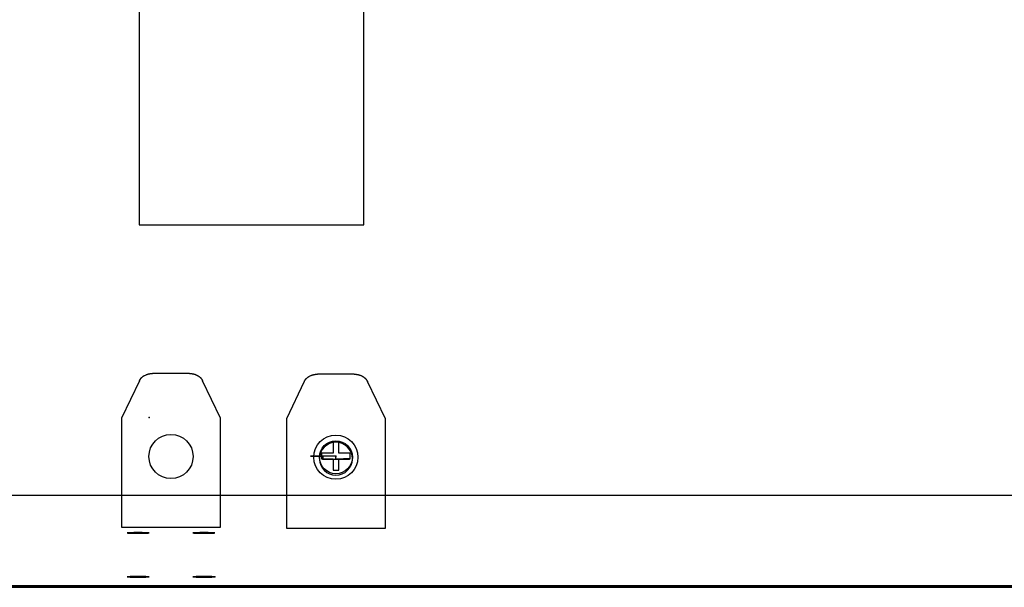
# Model space of a CAD drawing. Header units: millimetres. Extents: x -595 to 838, y -173 to 208.
# Tile 3 of 5: x -58 to 121, y -173 to -70. Entities that reach past the tile are written whole.
import ezdxf

# ---------------------------------------------------------------- set-up
doc = ezdxf.new("R2010")
doc.units = ezdxf.units.MM
doc.header["$MEASUREMENT"] = 0
for name, color, linetype in [('OP-1035_czujnik zalania+adapter+sonda_2021-09-23 v9_Sketch5', 7, 'Continuous'), ('OP-1035_czujnik zalania+adapter+sonda_2021-09-23 v9_Sketch6', 7, 'Continuous'), ('sciana_Sketch1', 7, 'Continuous'), ('sciana_Sketch2', 7, 'Continuous'), ('Sonda_mini (1)_Sketch1', 7, 'Continuous'), ('Wkręt samogwintujący ISO 15482 - ST4.8 x 22 - H Stal 8.8 Płaszczyzna v2_Sketch1', 7, 'Continuous'), ('Wkręt samogwintujący ISO 15482 - ST4.8 x 22 - H Stal 8.8 Płaszczyzna v2_Sketch2', 7, 'Continuous'), ('Wkręt samogwintujący ISO 15482 - ST4.8 x 22 - H Stal 8.8 Płaszczyzna v2_Sketch5', 7, 'Continuous'), ('Wkręt samogwintujący ISO 15482 - ST4.8 x 22 - H Stal 8.8 Płaszczyzna v2_Sketch8', 7, 'Continuous')]:
    doc.layers.add(name, color=color, linetype=linetype)

# ---------------------------------------------------------------- blocks, each defined once
blk = doc.blocks.new('sciana')
at = {"layer": 'sciana_Sketch1'}
for p, q in [((-0.6, -13.58, 0.246), (-0.924, -14.257, 0.263)), ((0.31, -13.446, 0.242), (-0.359, -13.446, 0.242)), ((0.876, -14.257, 0.263), (0.551, -13.58, 0.246)), ((-0.924, -14.257, 0.263), (-0.924, -16.245, 0.315)), ((0.876, -16.245, 0.315), (0.876, -14.257, 0.263)), ((-0.924, -16.245, 0.315), (0.876, -16.245, 0.315)), ((-59.518, -17.298, 0.343), (83.792, -17.298, 0.343))]:
    blk.add_line(p, q, dxfattribs=at)
at = {"layer": 'sciana_Sketch1', "extrusion": (-8.3546e-33, 0.026177, 0.999657)}
blk.add_circle((0.024, 14.959, -0.11), 0.402, dxfattribs=at)
at = {"layer": 'sciana_Sketch1', "extrusion": (0, 0.026177, 0.999657)}
blk.add_circle((0.024, 14.959, -0.11), 0.3, dxfattribs=at)
at = {"layer": 'sciana_Sketch1'}
for points, knots in [([(-0.6, -13.58, 0.246), (-0.599, -13.579, 0.246), (-0.599, -13.578, 0.246), (-0.598, -13.577, 0.245), (-0.598, -13.576, 0.245), (-0.597, -13.575, 0.245), (-0.597, -13.574, 0.245), (-0.596, -13.573, 0.245), (-0.596, -13.572, 0.245), (-0.595, -13.57, 0.245), (-0.595, -13.569, 0.245), (-0.594, -13.568, 0.245), (-0.593, -13.567, 0.245), (-0.593, -13.566, 0.245), (-0.592, -13.565, 0.245), (-0.592, -13.564, 0.245), (-0.592, -13.564, 0.245), (-0.591, -13.563, 0.245), (-0.591, -13.562, 0.245), (-0.589, -13.559, 0.245), (-0.586, -13.555, 0.245), (-0.584, -13.551, 0.245), (-0.583, -13.549, 0.245), (-0.582, -13.548, 0.245), (-0.581, -13.546, 0.245), (-0.58, -13.545, 0.245), (-0.579, -13.543, 0.245), (-0.578, -13.542, 0.245), (-0.577, -13.541, 0.245), (-0.576, -13.54, 0.245), (-0.575, -13.538, 0.244), (-0.574, -13.537, 0.244), (-0.572, -13.535, 0.244), (-0.571, -13.534, 0.244), (-0.57, -13.533, 0.244), (-0.569, -13.531, 0.244), (-0.567, -13.53, 0.244), (-0.566, -13.528, 0.244), (-0.564, -13.526, 0.244), (-0.563, -13.525, 0.244), (-0.561, -13.523, 0.244), (-0.559, -13.521, 0.244), (-0.557, -13.519, 0.244), (-0.554, -13.516, 0.244), (-0.552, -13.514, 0.244), (-0.549, -13.511, 0.244), (-0.547, -13.51, 0.244), (-0.545, -13.508, 0.244), (-0.543, -13.506, 0.244), (-0.541, -13.505, 0.244), (-0.539, -13.503, 0.244), (-0.537, -13.502, 0.244), (-0.536, -13.501, 0.243), (-0.534, -13.499, 0.243), (-0.532, -13.498, 0.243), (-0.53, -13.497, 0.243), (-0.529, -13.496, 0.243), (-0.527, -13.494, 0.243), (-0.526, -13.494, 0.243), (-0.526, -13.494, 0.243), (-0.525, -13.493, 0.243), (-0.523, -13.492, 0.243), (-0.521, -13.491, 0.243), (-0.519, -13.489, 0.243), (-0.514, -13.486, 0.243), (-0.509, -13.483, 0.243), (-0.503, -13.481, 0.243), (-0.503, -13.48, 0.243), (-0.503, -13.48, 0.243), (-0.502, -13.48, 0.243)], [0, 0, 0, 0, 0.0166115, 0.0166115, 0.0166115, 0.0339373, 0.0339373, 0.0339373, 0.0522076, 0.0522076, 0.0522076, 0.0718369, 0.0718369, 0.0718369, 0.0833359, 0.0833359, 0.0833359, 0.0937581, 0.0937581, 0.0937581, 0.1477344, 0.1477344, 0.1477344, 0.169751, 0.169751, 0.169751, 0.1887539, 0.1887539, 0.1887539, 0.2070746, 0.2070746, 0.2070746, 0.226742, 0.226742, 0.226742, 0.2475977, 0.2475977, 0.2475977, 0.2702418, 0.2702418, 0.2702418, 0.2964655, 0.2964655, 0.2964655, 0.3317986, 0.3317986, 0.3317986, 0.3558641, 0.3558641, 0.3558641, 0.3774833, 0.3774833, 0.3774833, 0.397662, 0.397662, 0.397662, 0.4166665, 0.4166665, 0.4166665, 0.4232465, 0.4232465, 0.4232465, 0.4456282, 0.4456282, 0.4456282, 0.495891, 0.495891, 0.495891, 0.5, 0.5, 0.5, 0.5]), ([(-0.502, -13.48, 0.243), (-0.494, -13.476, 0.243), (-0.486, -13.472, 0.243), (-0.478, -13.469, 0.243), (-0.477, -13.468, 0.243), (-0.477, -13.468, 0.243), (-0.476, -13.467, 0.243), (-0.474, -13.467, 0.243), (-0.472, -13.466, 0.243), (-0.471, -13.465, 0.243), (-0.468, -13.464, 0.243), (-0.466, -13.464, 0.243), (-0.463, -13.463, 0.242), (-0.461, -13.462, 0.242), (-0.459, -13.461, 0.242), (-0.456, -13.46, 0.242), (-0.454, -13.459, 0.242), (-0.452, -13.459, 0.242), (-0.449, -13.458, 0.242), (-0.447, -13.457, 0.242), (-0.444, -13.456, 0.242), (-0.442, -13.456, 0.242), (-0.439, -13.455, 0.242), (-0.436, -13.454, 0.242), (-0.433, -13.454, 0.242), (-0.429, -13.453, 0.242), (-0.426, -13.452, 0.242), (-0.423, -13.451, 0.242), (-0.422, -13.451, 0.242), (-0.421, -13.451, 0.242), (-0.421, -13.451, 0.242), (-0.418, -13.45, 0.242), (-0.414, -13.45, 0.242), (-0.411, -13.449, 0.242), (-0.409, -13.449, 0.242), (-0.407, -13.449, 0.242), (-0.404, -13.448, 0.242), (-0.402, -13.448, 0.242), (-0.4, -13.448, 0.242), (-0.398, -13.447, 0.242), (-0.396, -13.447, 0.242), (-0.394, -13.447, 0.242), (-0.392, -13.447, 0.242), (-0.391, -13.447, 0.242), (-0.389, -13.447, 0.242), (-0.387, -13.447, 0.242), (-0.385, -13.446, 0.242), (-0.382, -13.446, 0.242), (-0.379, -13.446, 0.242), (-0.378, -13.446, 0.242), (-0.378, -13.446, 0.242), (-0.377, -13.446, 0.242), (-0.376, -13.446, 0.242), (-0.376, -13.446, 0.242), (-0.376, -13.446, 0.242), (-0.375, -13.446, 0.242), (-0.374, -13.446, 0.242), (-0.373, -13.446, 0.242), (-0.372, -13.446, 0.242), (-0.371, -13.446, 0.242), (-0.371, -13.446, 0.242), (-0.37, -13.446, 0.242), (-0.369, -13.446, 0.242), (-0.368, -13.446, 0.242), (-0.367, -13.446, 0.242), (-0.366, -13.446, 0.242), (-0.365, -13.446, 0.242), (-0.364, -13.446, 0.242), (-0.363, -13.446, 0.242), (-0.363, -13.446, 0.242), (-0.362, -13.446, 0.242), (-0.361, -13.446, 0.242), (-0.361, -13.446, 0.242), (-0.36, -13.446, 0.242), (-0.36, -13.446, 0.242), (-0.359, -13.446, 0.242)], [0.5, 0.5, 0.5, 0.5, 0.5744964, 0.5744964, 0.5744964, 0.5833323, 0.5833323, 0.5833323, 0.5987864, 0.5987864, 0.5987864, 0.6211721, 0.6211721, 0.6211721, 0.6433105, 0.6433105, 0.6433105, 0.6657577, 0.6657577, 0.6657577, 0.6900234, 0.6900234, 0.6900234, 0.7175392, 0.7175392, 0.7175392, 0.7499997, 0.7499997, 0.7499997, 0.7565087, 0.7565087, 0.7565087, 0.7869452, 0.7869452, 0.7869452, 0.8113727, 0.8113727, 0.8113727, 0.8349511, 0.8349511, 0.8349511, 0.8559524, 0.8559524, 0.8559524, 0.8739583, 0.8739583, 0.8739583, 0.9072886, 0.9072886, 0.9072886, 0.916667, 0.916667, 0.916667, 0.9215901, 0.9215901, 0.9215901, 0.9335472, 0.9335472, 0.9335472, 0.9442671, 0.9442671, 0.9442671, 0.9565775, 0.9565775, 0.9565775, 0.970496, 0.970496, 0.970496, 0.9814062, 0.9814062, 0.9814062, 0.9908717, 0.9908717, 0.9908717, 1, 1, 1, 1]), ([(0.31, -13.446, 0.242), (0.311, -13.446, 0.242), (0.312, -13.446, 0.242), (0.313, -13.446, 0.242), (0.314, -13.446, 0.242), (0.315, -13.446, 0.242), (0.317, -13.446, 0.242), (0.318, -13.446, 0.242), (0.319, -13.446, 0.242), (0.32, -13.446, 0.242), (0.322, -13.446, 0.242), (0.323, -13.446, 0.242), (0.324, -13.446, 0.242), (0.326, -13.446, 0.242), (0.328, -13.446, 0.242), (0.329, -13.446, 0.242), (0.331, -13.446, 0.242), (0.333, -13.446, 0.242), (0.335, -13.446, 0.242), (0.338, -13.447, 0.242), (0.34, -13.447, 0.242), (0.343, -13.447, 0.242), (0.344, -13.447, 0.242), (0.344, -13.447, 0.242), (0.345, -13.447, 0.242), (0.347, -13.447, 0.242), (0.349, -13.448, 0.242), (0.351, -13.448, 0.242), (0.353, -13.448, 0.242), (0.355, -13.448, 0.242), (0.357, -13.448, 0.242), (0.359, -13.449, 0.242), (0.361, -13.449, 0.242), (0.362, -13.449, 0.242), (0.364, -13.45, 0.242), (0.366, -13.45, 0.242), (0.367, -13.45, 0.242), (0.369, -13.45, 0.242), (0.371, -13.451, 0.242), (0.373, -13.451, 0.242), (0.375, -13.452, 0.242), (0.377, -13.452, 0.242), (0.379, -13.452, 0.242), (0.381, -13.453, 0.242), (0.383, -13.453, 0.242), (0.385, -13.454, 0.242), (0.387, -13.454, 0.242), (0.39, -13.455, 0.242), (0.392, -13.456, 0.242), (0.395, -13.457, 0.242), (0.398, -13.457, 0.242), (0.401, -13.458, 0.242), (0.403, -13.459, 0.242), (0.405, -13.46, 0.242), (0.408, -13.46, 0.242), (0.409, -13.461, 0.242), (0.411, -13.461, 0.242), (0.412, -13.462, 0.242), (0.417, -13.464, 0.243), (0.422, -13.465, 0.243), (0.427, -13.467, 0.243), (0.428, -13.468, 0.243), (0.43, -13.469, 0.243), (0.431, -13.469, 0.243), (0.432, -13.469, 0.243), (0.432, -13.47, 0.243), (0.433, -13.47, 0.243), (0.435, -13.471, 0.243), (0.437, -13.472, 0.243), (0.439, -13.473, 0.243), (0.441, -13.474, 0.243), (0.443, -13.475, 0.243), (0.445, -13.476, 0.243), (0.447, -13.477, 0.243), (0.449, -13.478, 0.243), (0.451, -13.479, 0.243), (0.452, -13.479, 0.243), (0.452, -13.479, 0.243), (0.453, -13.48, 0.243)], [0, 0, 0, 0, 0.0162734, 0.0162734, 0.0162734, 0.0331461, 0.0331461, 0.0331461, 0.0507777, 0.0507777, 0.0507777, 0.069427, 0.069427, 0.069427, 0.0895765, 0.0895765, 0.0895765, 0.1124441, 0.1124441, 0.1124441, 0.1428559, 0.1428559, 0.1428559, 0.1501512, 0.1501512, 0.1501512, 0.1720167, 0.1720167, 0.1720167, 0.1925157, 0.1925157, 0.1925157, 0.2117334, 0.2117334, 0.2117334, 0.2294094, 0.2294094, 0.2294094, 0.2479293, 0.2479293, 0.2479293, 0.2673034, 0.2673034, 0.2673034, 0.2878739, 0.2878739, 0.2878739, 0.3102634, 0.3102634, 0.3102634, 0.3369258, 0.3369258, 0.3369258, 0.3571414, 0.3571414, 0.3571414, 0.3710773, 0.3710773, 0.3710773, 0.4159436, 0.4159436, 0.4159436, 0.4285707, 0.4285707, 0.4285707, 0.4357706, 0.4357706, 0.4357706, 0.454524, 0.454524, 0.454524, 0.4747254, 0.4747254, 0.4747254, 0.4939566, 0.4939566, 0.4939566, 0.5, 0.5, 0.5, 0.5]), ([(0.453, -13.48, 0.243), (0.455, -13.481, 0.243), (0.457, -13.482, 0.243), (0.459, -13.483, 0.243), (0.462, -13.485, 0.243), (0.464, -13.486, 0.243), (0.467, -13.488, 0.243), (0.469, -13.489, 0.243), (0.472, -13.491, 0.243), (0.474, -13.492, 0.243), (0.475, -13.493, 0.243), (0.476, -13.493, 0.243), (0.477, -13.494, 0.243), (0.479, -13.495, 0.243), (0.482, -13.497, 0.243), (0.484, -13.499, 0.243), (0.486, -13.5, 0.243), (0.488, -13.502, 0.244), (0.49, -13.503, 0.244), (0.491, -13.504, 0.244), (0.492, -13.505, 0.244), (0.494, -13.506, 0.244), (0.494, -13.507, 0.244), (0.494, -13.507, 0.244), (0.495, -13.507, 0.244), (0.496, -13.508, 0.244), (0.498, -13.51, 0.244), (0.499, -13.511, 0.244), (0.501, -13.512, 0.244), (0.502, -13.513, 0.244), (0.504, -13.515, 0.244), (0.505, -13.516, 0.244), (0.507, -13.518, 0.244), (0.508, -13.519, 0.244), (0.509, -13.52, 0.244), (0.51, -13.52, 0.244), (0.51, -13.521, 0.244), (0.511, -13.522, 0.244), (0.512, -13.523, 0.244), (0.513, -13.524, 0.244), (0.515, -13.525, 0.244), (0.516, -13.527, 0.244), (0.518, -13.529, 0.244), (0.52, -13.531, 0.244), (0.522, -13.534, 0.244), (0.524, -13.536, 0.244), (0.525, -13.538, 0.244), (0.527, -13.54, 0.245), (0.528, -13.541, 0.245), (0.529, -13.543, 0.245), (0.53, -13.544, 0.245), (0.532, -13.546, 0.245), (0.533, -13.547, 0.245), (0.534, -13.549, 0.245), (0.534, -13.55, 0.245), (0.535, -13.551, 0.245), (0.535, -13.551, 0.245), (0.536, -13.552, 0.245), (0.536, -13.553, 0.245), (0.537, -13.553, 0.245), (0.537, -13.554, 0.245), (0.539, -13.557, 0.245), (0.541, -13.561, 0.245), (0.543, -13.565, 0.245), (0.544, -13.565, 0.245), (0.544, -13.566, 0.245), (0.545, -13.567, 0.245), (0.545, -13.568, 0.245), (0.546, -13.569, 0.245), (0.546, -13.57, 0.245), (0.547, -13.571, 0.245), (0.547, -13.572, 0.245), (0.547, -13.573, 0.245), (0.548, -13.574, 0.245), (0.548, -13.575, 0.245), (0.549, -13.575, 0.245), (0.549, -13.576, 0.245), (0.549, -13.577, 0.245), (0.55, -13.577, 0.245), (0.55, -13.578, 0.246), (0.55, -13.579, 0.246), (0.551, -13.58, 0.246)], [0.5, 0.5, 0.5, 0.5, 0.5215054, 0.5215054, 0.5215054, 0.5460949, 0.5460949, 0.5460949, 0.5714282, 0.5714282, 0.5714282, 0.5789461, 0.5789461, 0.5789461, 0.6052619, 0.6052619, 0.6052619, 0.6265651, 0.6265651, 0.6265651, 0.642857, 0.642857, 0.642857, 0.6461623, 0.6461623, 0.6461623, 0.6648547, 0.6648547, 0.6648547, 0.6844458, 0.6844458, 0.6844458, 0.7044173, 0.7044173, 0.7044173, 0.7142875, 0.7142875, 0.7142875, 0.7262021, 0.7262021, 0.7262021, 0.7515356, 0.7515356, 0.7515356, 0.7825937, 0.7825937, 0.7825937, 0.8070566, 0.8070566, 0.8070566, 0.8281489, 0.8281489, 0.8281489, 0.847589, 0.847589, 0.847589, 0.8571432, 0.8571432, 0.8571432, 0.8659285, 0.8659285, 0.8659285, 0.9182237, 0.9182237, 0.9182237, 0.9312028, 0.9312028, 0.9312028, 0.9484021, 0.9484021, 0.9484021, 0.961071, 0.961071, 0.961071, 0.9750205, 0.9750205, 0.9750205, 0.985825, 0.985825, 0.985825, 1, 1, 1, 1])]:
    blk.add_open_spline(points, degree=3, knots=knots, dxfattribs=at)
at = {"layer": 'sciana_Sketch2'}
blk.add_line((83.792, -17.324, -0.657), (-59.518, -17.324, -0.657), dxfattribs=at)
at = {"layer": 'sciana_Sketch2', "extrusion": (0, -0.026177, -0.999657)}
blk.add_circle((-0.024, 14.959, 1.11), 0.3, dxfattribs=at)
blk = doc.blocks.new('Sonda_mini(1)')
at = {"layer": 'Sonda_mini (1)_Sketch1'}
for p, q in [((-0.18, 10.879, 0.8), (-0.18, 3.505, 0.8)), ((3.907, 10.879, 0.8), (-0.18, 10.879, 0.8)), ((3.907, 3.505, 0.8), (3.907, 10.879, 0.8)), ((-0.18, 3.505, 0.8), (3.907, 3.505, 0.8)), ((0.735, 0.8, 0.8), (0.065, 0.8, 0.8)), ((-0.175, 0.666, 0.8), (-0.5, -0.012, 0.8)), ((1.3, -0.012, 0.8), (0.975, 0.666, 0.8)), ((-0.5, -0.012, 0.8), (-0.5, -2, 0.8)), ((1.3, -2, 0.8), (1.3, -0.012, 0.8)), ((-0.5, -2, 0.8), (1.3, -2, 0.8))]:
    blk.add_line(p, q, dxfattribs=at)
blk.add_circle((0.4, -0.712, 0.8), 0.402, dxfattribs=at)
for points, knots in [([(-0.175, 0.666, 0.8), (-0.175, 0.667, 0.8), (-0.174, 0.668, 0.8), (-0.174, 0.669, 0.8), (-0.173, 0.67, 0.8), (-0.173, 0.671, 0.8), (-0.172, 0.672, 0.8), (-0.172, 0.673, 0.8), (-0.171, 0.674, 0.8), (-0.171, 0.675, 0.8), (-0.17, 0.676, 0.8), (-0.169, 0.678, 0.8), (-0.169, 0.679, 0.8), (-0.168, 0.68, 0.8), (-0.168, 0.68, 0.8), (-0.167, 0.681, 0.8), (-0.167, 0.682, 0.8), (-0.167, 0.683, 0.8), (-0.166, 0.683, 0.8), (-0.164, 0.687, 0.8), (-0.162, 0.691, 0.8), (-0.159, 0.695, 0.8), (-0.158, 0.696, 0.8), (-0.157, 0.698, 0.8), (-0.156, 0.7, 0.8), (-0.155, 0.701, 0.8), (-0.154, 0.702, 0.8), (-0.153, 0.704, 0.8), (-0.152, 0.705, 0.8), (-0.151, 0.706, 0.8), (-0.15, 0.707, 0.8), (-0.149, 0.709, 0.8), (-0.148, 0.71, 0.8), (-0.147, 0.712, 0.8), (-0.146, 0.713, 0.8), (-0.144, 0.715, 0.8), (-0.143, 0.716, 0.8), (-0.141, 0.718, 0.8), (-0.14, 0.719, 0.8), (-0.138, 0.721, 0.8), (-0.137, 0.723, 0.8), (-0.135, 0.725, 0.8), (-0.133, 0.727, 0.8), (-0.13, 0.729, 0.8), (-0.127, 0.732, 0.8), (-0.124, 0.734, 0.8), (-0.122, 0.736, 0.8), (-0.12, 0.738, 0.8), (-0.118, 0.739, 0.8), (-0.117, 0.741, 0.8), (-0.115, 0.742, 0.8), (-0.113, 0.744, 0.8), (-0.111, 0.745, 0.8), (-0.109, 0.746, 0.8), (-0.107, 0.748, 0.8), (-0.106, 0.749, 0.8), (-0.104, 0.75, 0.8), (-0.102, 0.751, 0.8), (-0.102, 0.752, 0.8), (-0.101, 0.752, 0.8), (-0.1, 0.752, 0.8), (-0.098, 0.754, 0.8), (-0.096, 0.755, 0.8), (-0.094, 0.757, 0.8), (-0.089, 0.76, 0.8), (-0.084, 0.762, 0.8), (-0.079, 0.765, 0.8), (-0.079, 0.765, 0.8), (-0.078, 0.766, 0.8), (-0.078, 0.766, 0.8)], [0, 0, 0, 0, 0.0166115, 0.0166115, 0.0166115, 0.0339373, 0.0339373, 0.0339373, 0.0522076, 0.0522076, 0.0522076, 0.0718369, 0.0718369, 0.0718369, 0.0833359, 0.0833359, 0.0833359, 0.0937581, 0.0937581, 0.0937581, 0.1477344, 0.1477344, 0.1477344, 0.169751, 0.169751, 0.169751, 0.1887539, 0.1887539, 0.1887539, 0.2070746, 0.2070746, 0.2070746, 0.226742, 0.226742, 0.226742, 0.2475977, 0.2475977, 0.2475977, 0.2702418, 0.2702418, 0.2702418, 0.2964655, 0.2964655, 0.2964655, 0.3317986, 0.3317986, 0.3317986, 0.3558641, 0.3558641, 0.3558641, 0.3774833, 0.3774833, 0.3774833, 0.397662, 0.397662, 0.397662, 0.4166665, 0.4166665, 0.4166665, 0.4232465, 0.4232465, 0.4232465, 0.4456282, 0.4456282, 0.4456282, 0.495891, 0.495891, 0.495891, 0.5, 0.5, 0.5, 0.5]), ([(-0.078, 0.766, 0.8), (-0.07, 0.77, 0.8), (-0.062, 0.774, 0.8), (-0.054, 0.777, 0.8), (-0.053, 0.778, 0.8), (-0.052, 0.778, 0.8), (-0.051, 0.778, 0.8), (-0.049, 0.779, 0.8), (-0.048, 0.78, 0.8), (-0.046, 0.78, 0.8), (-0.044, 0.781, 0.8), (-0.041, 0.782, 0.8), (-0.039, 0.783, 0.8), (-0.037, 0.784, 0.8), (-0.034, 0.785, 0.8), (-0.032, 0.785, 0.8), (-0.03, 0.786, 0.8), (-0.027, 0.787, 0.8), (-0.025, 0.788, 0.8), (-0.022, 0.788, 0.8), (-0.02, 0.789, 0.8), (-0.017, 0.79, 0.8), (-0.014, 0.791, 0.8), (-0.011, 0.791, 0.8), (-0.008, 0.792, 0.8), (-0.005, 0.793, 0.8), (-0.002, 0.794, 0.8), (0.002, 0.794, 0.8), (0.002, 0.794, 0.8), (0.003, 0.795, 0.8), (0.004, 0.795, 0.8), (0.007, 0.795, 0.8), (0.01, 0.796, 0.8), (0.013, 0.796, 0.8), (0.015, 0.797, 0.8), (0.018, 0.797, 0.8), (0.02, 0.797, 0.8), (0.022, 0.798, 0.8), (0.025, 0.798, 0.8), (0.027, 0.798, 0.8), (0.029, 0.798, 0.8), (0.03, 0.799, 0.8), (0.032, 0.799, 0.8), (0.034, 0.799, 0.8), (0.035, 0.799, 0.8), (0.037, 0.799, 0.8), (0.04, 0.799, 0.8), (0.043, 0.8, 0.8), (0.045, 0.8, 0.8), (0.046, 0.8, 0.8), (0.047, 0.8, 0.8), (0.048, 0.8, 0.8), (0.048, 0.8, 0.8), (0.048, 0.8, 0.8), (0.049, 0.8, 0.8), (0.05, 0.8, 0.8), (0.051, 0.8, 0.8), (0.052, 0.8, 0.8), (0.052, 0.8, 0.8), (0.053, 0.8, 0.8), (0.054, 0.8, 0.8), (0.055, 0.8, 0.8), (0.056, 0.8, 0.8), (0.057, 0.8, 0.8), (0.058, 0.8, 0.8), (0.059, 0.8, 0.8), (0.06, 0.8, 0.8), (0.06, 0.8, 0.8), (0.061, 0.8, 0.8), (0.062, 0.8, 0.8), (0.062, 0.8, 0.8), (0.063, 0.8, 0.8), (0.064, 0.8, 0.8), (0.064, 0.8, 0.8), (0.065, 0.8, 0.8), (0.065, 0.8, 0.8)], [0.5, 0.5, 0.5, 0.5, 0.5744964, 0.5744964, 0.5744964, 0.5833323, 0.5833323, 0.5833323, 0.5987864, 0.5987864, 0.5987864, 0.6211721, 0.6211721, 0.6211721, 0.6433105, 0.6433105, 0.6433105, 0.6657577, 0.6657577, 0.6657577, 0.6900234, 0.6900234, 0.6900234, 0.7175392, 0.7175392, 0.7175392, 0.7499997, 0.7499997, 0.7499997, 0.7565087, 0.7565087, 0.7565087, 0.7869452, 0.7869452, 0.7869452, 0.8113727, 0.8113727, 0.8113727, 0.8349511, 0.8349511, 0.8349511, 0.8559524, 0.8559524, 0.8559524, 0.8739583, 0.8739583, 0.8739583, 0.9072886, 0.9072886, 0.9072886, 0.916667, 0.916667, 0.916667, 0.9215901, 0.9215901, 0.9215901, 0.9335472, 0.9335472, 0.9335472, 0.9442671, 0.9442671, 0.9442671, 0.9565775, 0.9565775, 0.9565775, 0.970496, 0.970496, 0.970496, 0.9814062, 0.9814062, 0.9814062, 0.9908717, 0.9908717, 0.9908717, 1, 1, 1, 1]), ([(0.735, 0.8, 0.8), (0.736, 0.8, 0.8), (0.737, 0.8, 0.8), (0.738, 0.8, 0.8), (0.739, 0.8, 0.8), (0.74, 0.8, 0.8), (0.741, 0.8, 0.8), (0.742, 0.8, 0.8), (0.743, 0.8, 0.8), (0.745, 0.8, 0.8), (0.746, 0.8, 0.8), (0.747, 0.8, 0.8), (0.749, 0.8, 0.8), (0.75, 0.8, 0.8), (0.752, 0.8, 0.8), (0.754, 0.8, 0.8), (0.755, 0.8, 0.8), (0.757, 0.799, 0.8), (0.759, 0.799, 0.8), (0.762, 0.799, 0.8), (0.765, 0.799, 0.8), (0.767, 0.799, 0.8), (0.768, 0.799, 0.8), (0.769, 0.799, 0.8), (0.769, 0.799, 0.8), (0.771, 0.798, 0.8), (0.774, 0.798, 0.8), (0.776, 0.798, 0.8), (0.778, 0.798, 0.8), (0.779, 0.797, 0.8), (0.781, 0.797, 0.8), (0.783, 0.797, 0.8), (0.785, 0.797, 0.8), (0.787, 0.796, 0.8), (0.789, 0.796, 0.8), (0.79, 0.796, 0.8), (0.792, 0.796, 0.8), (0.794, 0.795, 0.8), (0.796, 0.795, 0.8), (0.797, 0.795, 0.8), (0.799, 0.794, 0.8), (0.801, 0.794, 0.8), (0.803, 0.793, 0.8), (0.805, 0.793, 0.8), (0.807, 0.792, 0.8), (0.81, 0.792, 0.8), (0.812, 0.791, 0.8), (0.814, 0.791, 0.8), (0.817, 0.79, 0.8), (0.82, 0.789, 0.8), (0.822, 0.788, 0.8), (0.825, 0.787, 0.8), (0.828, 0.787, 0.8), (0.83, 0.786, 0.8), (0.832, 0.785, 0.8), (0.834, 0.785, 0.8), (0.835, 0.784, 0.8), (0.837, 0.784, 0.8), (0.842, 0.782, 0.8), (0.846, 0.78, 0.8), (0.851, 0.778, 0.8), (0.853, 0.778, 0.8), (0.854, 0.777, 0.8), (0.855, 0.777, 0.8), (0.856, 0.776, 0.8), (0.857, 0.776, 0.8), (0.858, 0.776, 0.8), (0.86, 0.775, 0.8), (0.862, 0.774, 0.8), (0.863, 0.773, 0.8), (0.866, 0.772, 0.8), (0.868, 0.771, 0.8), (0.87, 0.77, 0.8), (0.872, 0.769, 0.8), (0.874, 0.768, 0.8), (0.876, 0.767, 0.8), (0.876, 0.767, 0.8), (0.877, 0.766, 0.8), (0.877, 0.766, 0.8)], [0, 0, 0, 0, 0.0162734, 0.0162734, 0.0162734, 0.0331461, 0.0331461, 0.0331461, 0.0507777, 0.0507777, 0.0507777, 0.069427, 0.069427, 0.069427, 0.0895765, 0.0895765, 0.0895765, 0.1124441, 0.1124441, 0.1124441, 0.1428559, 0.1428559, 0.1428559, 0.1501512, 0.1501512, 0.1501512, 0.1720167, 0.1720167, 0.1720167, 0.1925157, 0.1925157, 0.1925157, 0.2117334, 0.2117334, 0.2117334, 0.2294094, 0.2294094, 0.2294094, 0.2479293, 0.2479293, 0.2479293, 0.2673034, 0.2673034, 0.2673034, 0.2878739, 0.2878739, 0.2878739, 0.3102634, 0.3102634, 0.3102634, 0.3369258, 0.3369258, 0.3369258, 0.3571414, 0.3571414, 0.3571414, 0.3710773, 0.3710773, 0.3710773, 0.4159436, 0.4159436, 0.4159436, 0.4285707, 0.4285707, 0.4285707, 0.4357706, 0.4357706, 0.4357706, 0.454524, 0.454524, 0.454524, 0.4747254, 0.4747254, 0.4747254, 0.4939566, 0.4939566, 0.4939566, 0.5, 0.5, 0.5, 0.5]), ([(0.877, 0.766, 0.8), (0.88, 0.765, 0.8), (0.882, 0.764, 0.8), (0.884, 0.762, 0.8), (0.886, 0.761, 0.8), (0.889, 0.76, 0.8), (0.891, 0.758, 0.8), (0.894, 0.757, 0.8), (0.896, 0.755, 0.8), (0.899, 0.753, 0.8), (0.9, 0.753, 0.8), (0.9, 0.752, 0.8), (0.901, 0.752, 0.8), (0.904, 0.75, 0.8), (0.906, 0.749, 0.8), (0.908, 0.747, 0.8), (0.91, 0.745, 0.8), (0.912, 0.744, 0.8), (0.914, 0.743, 0.8), (0.916, 0.742, 0.8), (0.917, 0.74, 0.8), (0.918, 0.739, 0.8), (0.919, 0.739, 0.8), (0.919, 0.739, 0.8), (0.919, 0.739, 0.8), (0.921, 0.737, 0.8), (0.922, 0.736, 0.8), (0.924, 0.735, 0.8), (0.925, 0.734, 0.8), (0.927, 0.732, 0.8), (0.928, 0.731, 0.8), (0.93, 0.73, 0.8), (0.931, 0.728, 0.8), (0.933, 0.727, 0.8), (0.933, 0.726, 0.8), (0.934, 0.725, 0.8), (0.935, 0.725, 0.8), (0.936, 0.724, 0.8), (0.936, 0.723, 0.8), (0.937, 0.722, 0.8), (0.939, 0.72, 0.8), (0.941, 0.718, 0.8), (0.942, 0.716, 0.8), (0.945, 0.714, 0.8), (0.947, 0.712, 0.8), (0.948, 0.71, 0.8), (0.95, 0.708, 0.8), (0.951, 0.706, 0.8), (0.953, 0.704, 0.8), (0.954, 0.703, 0.8), (0.955, 0.701, 0.8), (0.956, 0.7, 0.8), (0.957, 0.698, 0.8), (0.958, 0.697, 0.8), (0.959, 0.696, 0.8), (0.959, 0.695, 0.8), (0.96, 0.694, 0.8), (0.96, 0.694, 0.8), (0.961, 0.693, 0.8), (0.961, 0.692, 0.8), (0.961, 0.692, 0.8), (0.964, 0.688, 0.8), (0.966, 0.685, 0.8), (0.968, 0.681, 0.8), (0.968, 0.68, 0.8), (0.969, 0.679, 0.8), (0.969, 0.679, 0.8), (0.97, 0.677, 0.8), (0.97, 0.676, 0.8), (0.971, 0.675, 0.8), (0.971, 0.674, 0.8), (0.971, 0.674, 0.8), (0.972, 0.673, 0.8), (0.972, 0.672, 0.8), (0.973, 0.671, 0.8), (0.973, 0.67, 0.8), (0.973, 0.67, 0.8), (0.974, 0.669, 0.8), (0.974, 0.668, 0.8), (0.974, 0.668, 0.8), (0.975, 0.667, 0.8), (0.975, 0.666, 0.8)], [0.5, 0.5, 0.5, 0.5, 0.5215054, 0.5215054, 0.5215054, 0.5460949, 0.5460949, 0.5460949, 0.5714282, 0.5714282, 0.5714282, 0.5789461, 0.5789461, 0.5789461, 0.6052619, 0.6052619, 0.6052619, 0.6265651, 0.6265651, 0.6265651, 0.642857, 0.642857, 0.642857, 0.6461623, 0.6461623, 0.6461623, 0.6648547, 0.6648547, 0.6648547, 0.6844458, 0.6844458, 0.6844458, 0.7044173, 0.7044173, 0.7044173, 0.7142875, 0.7142875, 0.7142875, 0.7262021, 0.7262021, 0.7262021, 0.7515356, 0.7515356, 0.7515356, 0.7825937, 0.7825937, 0.7825937, 0.8070566, 0.8070566, 0.8070566, 0.8281489, 0.8281489, 0.8281489, 0.847589, 0.847589, 0.847589, 0.8571432, 0.8571432, 0.8571432, 0.8659285, 0.8659285, 0.8659285, 0.9182237, 0.9182237, 0.9182237, 0.9312028, 0.9312028, 0.9312028, 0.9484021, 0.9484021, 0.9484021, 0.961071, 0.961071, 0.961071, 0.9750205, 0.9750205, 0.9750205, 0.985825, 0.985825, 0.985825, 1, 1, 1, 1])]:
    blk.add_open_spline(points, degree=3, knots=knots, dxfattribs=at)
blk.add_point((0, 0, 0.8), dxfattribs=at)
blk = doc.blocks.new('WkrętsamogwintującyISO15482-ST4.8x22-HStal8.8Płaszczyznav2')
at = {"layer": 'Wkręt samogwintujący ISO 15482 - ST4.8 x 22 - H Stal 8.8 Płaszczyzna v2_Sketch1'}
for p, q in [((0, 0, 0.52), (-0.465, 0, 0.52)), ((-0.465, 0, 0.52), (-0.465, 0, 0.465)), ((-0.465, 0, 0.465), (-0.24, 0, 0.24)), ((-0.24, 0, -1.68), (0, 0, -1.68)), ((-0.24, 0, 0.24), (-0.24, 0, -1.68)), ((0, 0, -1.68), (0, 0, 0.52))]:
    blk.add_line(p, q, dxfattribs=at)
blk.add_point((0, 0), dxfattribs=at)
at = {"layer": 'Wkręt samogwintujący ISO 15482 - ST4.8 x 22 - H Stal 8.8 Płaszczyzna v2_Sketch2'}
for p, q in [((0.052, 0.26, 0.52), (-0.052, 0.26, 0.52)), ((-0.052, 0.26, 0.52), (-0.052, 0.052, 0.52)), ((0.052, 0.052, 0.52), (0.052, 0.26, 0.52)), ((-0.26, 0.052, 0.52), (-0.26, -0.052, 0.52)), ((-0.052, 0.052, 0.52), (-0.26, 0.052, 0.52)), ((0.26, 0.052, 0.52), (0.052, 0.052, 0.52)), ((0.26, -0.052, 0.52), (0.26, 0.052, 0.52)), ((-0.26, -0.052, 0.52), (-0.052, -0.052, 0.52)), ((-0.052, -0.052, 0.52), (-0.052, -0.26, 0.52)), ((0.052, -0.26, 0.52), (0.052, -0.052, 0.52)), ((0.052, -0.052, 0.52), (0.26, -0.052, 0.52)), ((-0.052, -0.26, 0.52), (0.052, -0.26, 0.52))]:
    blk.add_line(p, q, dxfattribs=at)
blk.add_point((0, 0, 0.52), dxfattribs=at)
at = {"layer": 'Wkręt samogwintujący ISO 15482 - ST4.8 x 22 - H Stal 8.8 Płaszczyzna v2_Sketch5'}
for p, q in [((-0.2448, 0, -1.68), (0, 0, -1.68)), ((-0.2448, 0, -1.2), (-0.12, 0, -1.68)), ((-0.2448, 0, -1.68), (-0.2448, 0, -1.2)), ((0, 0, -1.68), (0, 0, 0.52))]:
    blk.add_line(p, q, dxfattribs=at)
blk.add_point((0, 0), dxfattribs=at)
at = {"layer": 'Wkręt samogwintujący ISO 15482 - ST4.8 x 22 - H Stal 8.8 Płaszczyzna v2_Sketch8'}
for p, q in [((0, 0, -1.68), (0.2448, 0, -1.68)), ((0.2448, 0, -1.68), (0.2448, 0, -1.176))]:
    blk.add_line(p, q, dxfattribs=at)
at = {"layer": 'Wkręt samogwintujący ISO 15482 - ST4.8 x 22 - H Stal 8.8 Płaszczyzna v2_Sketch8', "extrusion": (0, 1, 0)}
blk.add_arc((-0.6412, -1.68), 0.6412, 0, 51.81302, dxfattribs=at)
at = {"layer": 'Wkręt samogwintujący ISO 15482 - ST4.8 x 22 - H Stal 8.8 Płaszczyzna v2_Sketch8'}
for p in [(0, 0), (0, 0, -1.68)]:
    blk.add_point(p, dxfattribs=at)

msp = doc.modelspace()

# ---------------------------------------------------------------- linework, layer by layer
at = {"layer": 'OP-1035_czujnik zalania+adapter+sonda_2021-09-23 v9_Sketch5'}
msp.add_line((-595.18, -172.98, 3.43), (837.92, -172.98, 3.43), dxfattribs=at)
at = {"layer": 'OP-1035_czujnik zalania+adapter+sonda_2021-09-23 v9_Sketch5', "extrusion": (-3.40196e-30, -0.026177, -0.999657)}
for centre in [(-36.24, -163.34, 3.18), (-24.24, -163.34, 3.18), (-36.24, -171.33, 3.39), (-36.24, -171.33, 3.39), (-24.24, -171.33, 3.39)]:
    msp.add_ellipse(centre, major_axis=(-2, 0), ratio=0.026177, dxfattribs=at)
at = {"layer": 'OP-1035_czujnik zalania+adapter+sonda_2021-09-23 v9_Sketch5'}
msp.add_point((-22.24, -171.33, 3.39), dxfattribs=at)
at = {"layer": 'OP-1035_czujnik zalania+adapter+sonda_2021-09-23 v9_Sketch6'}
for p, q in [((837.92, -156.53, 631.67), (-595.18, -156.53, 631.67)), ((-595.18, -172.98, 3.43), (837.92, -172.98, 3.43)), ((837.92, -172.98, 3.43), (-595.18, -172.98, 3.43)), ((-595.18, -173.24, -6.57), (837.92, -173.24, -6.57))]:
    msp.add_line(p, q, dxfattribs=at)
msp.add_point((0, -172.95, 4.53), dxfattribs=at)

# ---------------------------------------------------------------- block references
at = {"xscale": 10, "yscale": 10, "zscale": 10}
for name, p in [('sciana', (0, 0)), ('Sonda_mini(1)', (-34.24, -142.32, 18.89))]:
    msp.add_blockref(name, p, dxfattribs=at)
at = {"extrusion": (-6.18606e-15, 0.026177, 0.999657), "xscale": 10, "yscale": 10, "zscale": 10, "rotation": 179.9999999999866}
msp.add_blockref('WkrętsamogwintującyISO15482-ST4.8x22-HStal8.8Płaszczyznav2', (0.24, 149.59, 2.2), dxfattribs=at)

doc.saveas('drawing.dxf')
